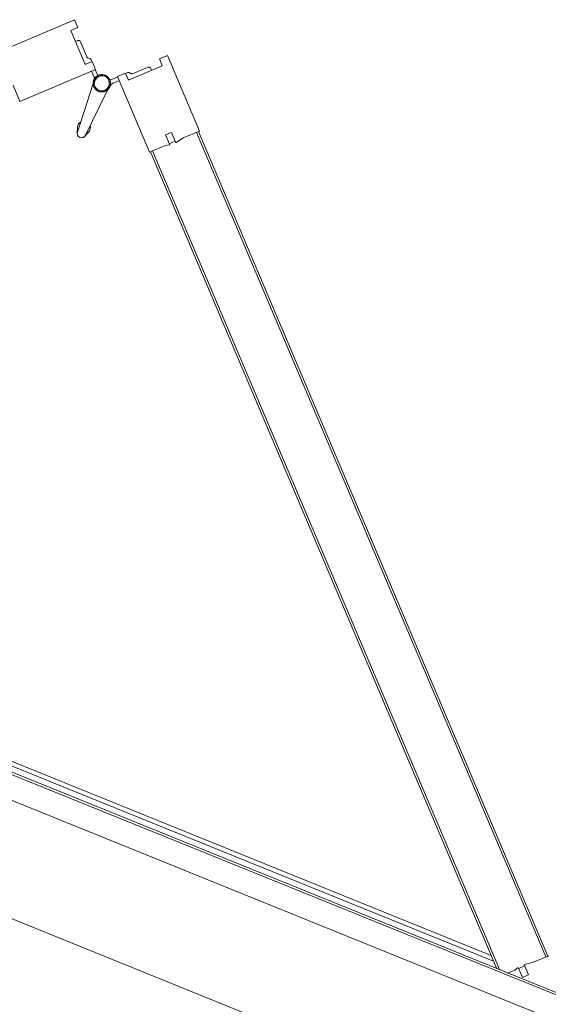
# Model space of a CAD drawing. Header units: inches. Extents: x 424 to 2043, y -237 to 445.
# Tile 54 of 256: x 641.121 to 641.611, y -118.515 to -117.603. Entities that reach past the tile are written whole.
import ezdxf

# ---------------------------------------------------------------- set-up
doc = ezdxf.new("R2010")
doc.units = ezdxf.units.IN
doc.header["$MEASUREMENT"] = 0
doc.layers.add('A-DOOR', color=31, linetype='Continuous', lineweight=9)

# ---------------------------------------------------------------- blocks, each defined once
blk = doc.blocks.new('5-panel_Bi-fold_external_door_10806 - Type 1-225860-همکف')
at = {"layer": 'A-DOOR'}
for p, q in [((-1.62266, 0.74343), (-1.6764, 0.68969)), ((-1.61699, 0.73777), (-1.62266, 0.74343)), ((-1.53053, 0.74494), (-1.53619, 0.73928)), ((-1.53619, 0.73928), (-1.53124, 0.73433)), ((-1.47679, 0.6912), (-1.53053, 0.74494)), ((-1.62195, 0.73282), (-1.61699, 0.73777)), ((-1.59791, 0.70879), (-1.62195, 0.73282)), ((-1.53124, 0.73433), (-1.55527, 0.7103)), ((-1.61243, 0.72683), (-1.61419, 0.72507)), ((-1.61243, 0.72683), (-1.61419, 0.72507)), ((-1.61243, 0.72683), (-1.61419, 0.72507)), ((-1.5992, 0.71573), (-1.6103, 0.72683)), ((-1.54287, 0.72836), (-1.55398, 0.71725)), ((-1.53898, 0.72659), (-1.54075, 0.72836)), ((-1.53898, 0.72659), (-1.54075, 0.72836)), ((-1.53898, 0.72659), (-1.54075, 0.72836)), ((-1.59296, 0.71374), (-1.59791, 0.70879)), ((-1.59314, 0.71356), (-1.59456, 0.71499)), ((-1.5873, 0.70808), (-1.59296, 0.71374)), ((-1.56023, 0.71525), (-1.56589, 0.70959)), ((-1.55527, 0.7103), (-1.56023, 0.71525)), ((-1.55861, 0.71651), (-1.56005, 0.71507)), ((-1.64104, 0.65434), (-1.5873, 0.70808)), ((-1.59013, 0.70525), (-1.58585, 0.70096)), ((-1.58205, 0.70247), (-1.58748, 0.7079)), ((-1.56571, 0.70941), (-1.57126, 0.70386)), ((-1.57061, 0.70305), (-1.57081, 0.70331)), ((-1.57061, 0.70305), (-1.57081, 0.70331)), ((-1.57061, 0.70305), (-1.57081, 0.70331)), ((-1.57061, 0.70305), (-1.57081, 0.70331)), ((-1.57061, 0.70305), (-1.57081, 0.70331)), ((-1.57061, 0.70305), (-1.57081, 0.70331)), ((-1.57061, 0.70305), (-1.57081, 0.70331)), ((-1.57061, 0.70305), (-1.57081, 0.70331)), ((-1.57061, 0.70305), (-1.57081, 0.70331)), ((-1.56733, 0.70249), (-1.56306, 0.70676)), ((-1.56589, 0.70959), (-1.51215, 0.65585)), ((-1.58438, 0.69504), (-1.58108, 0.64801)), ((-1.57309, 0.64801), (-1.56979, 0.69504)), ((-1.48834, 0.67965), (-1.47679, 0.6912)), ((-1.47891, 0.68908), (-1.4775, 0.6905)), ((-1.47891, 0.68908), (-0.89258, 0.10275)), ((-1.4775, 0.6905), (-0.89117, 0.10416)), ((-1.50455, 0.67618), (-1.50031, 0.68043)), ((-1.49743, 0.66906), (-1.50455, 0.67618)), ((-1.50031, 0.68043), (-1.49295, 0.67307)), ((-1.49295, 0.67307), (-1.48834, 0.67965)), ((-1.65259, 0.66589), (-1.64104, 0.65434)), ((-1.51215, 0.65585), (-1.50099, 0.667)), ((-1.50099, 0.667), (-1.49743, 0.66906)), ((-1.49818, 0.66982), (-1.49394, 0.67406)), ((-1.51144, 0.65656), (-1.51003, 0.65797)), ((-1.51144, 0.65656), (-0.93035, 0.07546)), ((-1.51003, 0.65797), (-0.92752, 0.07546)), ((-1.58275, 0.6523), (-1.58086, 0.64696)), ((-1.58275, 0.6523), (-1.58108, 0.64801)), ((-1.58086, 0.64696), (-1.58275, 0.6523)), ((-1.58086, 0.64696), (-1.58108, 0.64801)), ((-1.57331, 0.64696), (-1.57142, 0.6523)), ((-1.57142, 0.6523), (-1.57331, 0.64696)), ((-1.57331, 0.64696), (-1.57321, 0.64743)), ((-1.57142, 0.6523), (-1.57309, 0.64801)), ((-0.89046, 0.10487), (-0.90201, 0.09332)), ((-0.89117, 0.10416), (-0.89258, 0.10275)), ((-0.90201, 0.09332), (-0.90859, 0.08871)), ((-0.93998, 0.0851), (-2.21169, 0.0851)), ((-0.9126, 0.08424), (-0.91466, 0.08067)), ((-0.90548, 0.07711), (-0.9126, 0.08424)), ((-0.90761, 0.08772), (-0.91185, 0.08348)), ((-0.90859, 0.08871), (-0.90124, 0.08136)), ((2.581, 0.0759), (-2.331, 0.0759)), ((2.581, 0.0737), (-2.331, 0.0737)), ((-2.21569, 0.0811), (-0.93598, 0.0811)), ((-0.91466, 0.08067), (-0.91987, 0.07546)), ((-0.90124, 0.08136), (-0.90548, 0.07711)), ((-2.331, 0.0516), (2.581, 0.0516)), ((-2.331, -0.05), (2.581, -0.05))]:
    blk.add_line(p, q, dxfattribs=at)
at = {"layer": 'A-DOOR', "flags": 128}
for points in [[(-1.57708, 0.70634), (-1.5774, 0.70634), (-1.57772, 0.70632), (-1.57804, 0.70629), (-1.57836, 0.70624), (-1.57867, 0.70618), (-1.57898, 0.70611), (-1.57929, 0.70603), (-1.5796, 0.70594), (-1.5799, 0.70583), (-1.5802, 0.70571), (-1.58049, 0.70558), (-1.58078, 0.70544), (-1.58106, 0.70529), (-1.58133, 0.70512), (-1.5816, 0.70495), (-1.58186, 0.70476), (-1.58211, 0.70456), (-1.58236, 0.70436), (-1.58259, 0.70414), (-1.58282, 0.70392), (-1.58304, 0.70368), (-1.58325, 0.70344), (-1.58345, 0.70319), (-1.58364, 0.70293), (-1.58381, 0.70266), (-1.58398, 0.70239), (-1.58414, 0.70211), (-1.58428, 0.70183), (-1.58442, 0.70154), (-1.58454, 0.70124), (-1.58465, 0.70094), (-1.58475, 0.70064), (-1.58483, 0.70033), (-1.58491, 0.70002), (-1.58497, 0.6997), (-1.58501, 0.69939), (-1.58505, 0.69907), (-1.58507, 0.69875), (-1.58508, 0.69843), (-1.58508, 0.69811), (-1.58506, 0.69779), (-1.58504, 0.69747), (-1.58499, 0.69715), (-1.58494, 0.69684), (-1.58487, 0.69652), (-1.58479, 0.69621), (-1.5847, 0.69591), (-1.5846, 0.69561), (-1.58448, 0.69531), (-1.58436, 0.69501), (-1.58422, 0.69473), (-1.58407, 0.69444), (-1.58391, 0.69417), (-1.58373, 0.6939), (-1.58355, 0.69363), (-1.58336, 0.69338), (-1.58315, 0.69313), (-1.58294, 0.69289), (-1.58272, 0.69266), (-1.58249, 0.69244), (-1.58225, 0.69223), (-1.582, 0.69203), (-1.58174, 0.69184), (-1.58148, 0.69166), (-1.58121, 0.69149), (-1.58093, 0.69133), (-1.58065, 0.69118), (-1.58036, 0.69104), (-1.58006, 0.69092), (-1.57976, 0.6908), (-1.57946, 0.6907), (-1.57915, 0.69061), (-1.57884, 0.69054), (-1.57853, 0.69047), (-1.57821, 0.69042), (-1.57789, 0.69038), (-1.57758, 0.69036), (-1.57726, 0.69034), (-1.57708, 0.69034)], [(-1.5774, 0.70634), (-1.57772, 0.70632), (-1.57804, 0.70629), (-1.57836, 0.70624), (-1.57867, 0.70618), (-1.57898, 0.70611), (-1.57929, 0.70603), (-1.5796, 0.70594), (-1.5799, 0.70583), (-1.5802, 0.70571), (-1.58049, 0.70558), (-1.58078, 0.70544), (-1.58106, 0.70529), (-1.58133, 0.70512), (-1.5816, 0.70495), (-1.58186, 0.70476), (-1.58211, 0.70456), (-1.58236, 0.70436), (-1.58259, 0.70414), (-1.58282, 0.70392), (-1.58304, 0.70368)], [(-1.5774, 0.70634), (-1.57772, 0.70632), (-1.57804, 0.70629), (-1.57836, 0.70624), (-1.57867, 0.70618), (-1.57898, 0.70611), (-1.57929, 0.70603), (-1.5796, 0.70594), (-1.5799, 0.70583), (-1.5802, 0.70571), (-1.58049, 0.70558), (-1.58078, 0.70544), (-1.58106, 0.70529), (-1.58133, 0.70512), (-1.5816, 0.70495), (-1.58186, 0.70476), (-1.58211, 0.70456), (-1.58236, 0.70436), (-1.58259, 0.70414), (-1.58282, 0.70392), (-1.58304, 0.70368)], [(-1.5774, 0.70634), (-1.57772, 0.70632), (-1.57804, 0.70629), (-1.57836, 0.70624), (-1.57867, 0.70618), (-1.57898, 0.70611), (-1.57929, 0.70603), (-1.5796, 0.70594), (-1.5799, 0.70583), (-1.5802, 0.70571), (-1.58049, 0.70558), (-1.58078, 0.70544), (-1.58106, 0.70529), (-1.58133, 0.70512), (-1.5816, 0.70495), (-1.58186, 0.70476), (-1.58211, 0.70456), (-1.58236, 0.70436), (-1.58259, 0.70414), (-1.58282, 0.70392), (-1.58304, 0.70368)], [(-1.5774, 0.70634), (-1.57772, 0.70632), (-1.57804, 0.70629), (-1.57836, 0.70624), (-1.57867, 0.70618), (-1.57898, 0.70611), (-1.57929, 0.70603), (-1.5796, 0.70594), (-1.5799, 0.70583), (-1.5802, 0.70571), (-1.58049, 0.70558), (-1.58078, 0.70544), (-1.58106, 0.70529), (-1.58133, 0.70512), (-1.5816, 0.70495), (-1.58186, 0.70476), (-1.58211, 0.70456), (-1.58236, 0.70436), (-1.58259, 0.70414), (-1.58282, 0.70392), (-1.58304, 0.70368)], [(-1.5774, 0.70634), (-1.57772, 0.70632), (-1.57804, 0.70629), (-1.57836, 0.70624), (-1.57867, 0.70618), (-1.57898, 0.70611), (-1.57929, 0.70603), (-1.5796, 0.70594), (-1.5799, 0.70583), (-1.5802, 0.70571), (-1.58049, 0.70558), (-1.58078, 0.70544), (-1.58106, 0.70529), (-1.58133, 0.70512), (-1.5816, 0.70495), (-1.58186, 0.70476), (-1.58211, 0.70456), (-1.58236, 0.70436), (-1.58259, 0.70414), (-1.58282, 0.70392), (-1.58304, 0.70368)], [(-1.57708, 0.70634), (-1.5774, 0.70634), (-1.57772, 0.70632), (-1.57804, 0.70629), (-1.57836, 0.70624), (-1.57867, 0.70618), (-1.57898, 0.70611), (-1.57929, 0.70603), (-1.5796, 0.70594), (-1.5799, 0.70583), (-1.5802, 0.70571), (-1.58049, 0.70558), (-1.58078, 0.70544), (-1.58106, 0.70529), (-1.58133, 0.70512), (-1.5816, 0.70495), (-1.58186, 0.70476), (-1.58211, 0.70456), (-1.58236, 0.70436), (-1.58259, 0.70414), (-1.58282, 0.70392), (-1.58304, 0.70368)], [(-1.57708, 0.70634), (-1.5774, 0.70634), (-1.57772, 0.70632), (-1.57804, 0.70629), (-1.57836, 0.70624), (-1.57867, 0.70618), (-1.57898, 0.70611), (-1.57929, 0.70603), (-1.5796, 0.70594), (-1.5799, 0.70583), (-1.5802, 0.70571), (-1.58049, 0.70558), (-1.58078, 0.70544), (-1.58106, 0.70529), (-1.58133, 0.70512), (-1.5816, 0.70495), (-1.58186, 0.70476), (-1.58211, 0.70456), (-1.58236, 0.70436), (-1.58259, 0.70414), (-1.58282, 0.70392), (-1.58304, 0.70368)], [(-1.57708, 0.70634), (-1.5774, 0.70634), (-1.57772, 0.70632), (-1.57804, 0.70629), (-1.57836, 0.70624), (-1.57867, 0.70618), (-1.57898, 0.70611), (-1.57929, 0.70603), (-1.5796, 0.70594), (-1.5799, 0.70583), (-1.5802, 0.70571), (-1.58049, 0.70558), (-1.58078, 0.70544), (-1.58106, 0.70529), (-1.58133, 0.70512), (-1.5816, 0.70495), (-1.58186, 0.70476), (-1.58211, 0.70456), (-1.58236, 0.70436), (-1.58259, 0.70414), (-1.58282, 0.70392), (-1.58304, 0.70368)], [(-1.57708, 0.70634), (-1.5774, 0.70634), (-1.57772, 0.70632), (-1.57804, 0.70629), (-1.57836, 0.70624), (-1.57867, 0.70618), (-1.57898, 0.70611), (-1.57929, 0.70603), (-1.5796, 0.70594), (-1.5799, 0.70583), (-1.5802, 0.70571), (-1.58049, 0.70558), (-1.58078, 0.70544), (-1.58106, 0.70529), (-1.58133, 0.70512), (-1.5816, 0.70495), (-1.58186, 0.70476), (-1.58211, 0.70456), (-1.58236, 0.70436), (-1.58259, 0.70414), (-1.58282, 0.70392), (-1.58304, 0.70368)], [(-1.5774, 0.70634), (-1.57772, 0.70632), (-1.57804, 0.70629), (-1.57836, 0.70624), (-1.57867, 0.70618), (-1.57898, 0.70611), (-1.57929, 0.70603), (-1.5796, 0.70594), (-1.5799, 0.70583), (-1.5802, 0.70571), (-1.58049, 0.70558), (-1.58078, 0.70544), (-1.58106, 0.70529), (-1.58133, 0.70512), (-1.5816, 0.70495), (-1.58186, 0.70476), (-1.58211, 0.70456), (-1.58236, 0.70436), (-1.58259, 0.70414), (-1.58282, 0.70392), (-1.58304, 0.70368)], [(-1.5774, 0.70634), (-1.57772, 0.70632), (-1.57804, 0.70629), (-1.57836, 0.70624), (-1.57867, 0.70618), (-1.57898, 0.70611), (-1.57929, 0.70603), (-1.5796, 0.70594), (-1.5799, 0.70583), (-1.5802, 0.70571), (-1.58049, 0.70558), (-1.58078, 0.70544), (-1.58106, 0.70529), (-1.58133, 0.70512), (-1.5816, 0.70495), (-1.58186, 0.70476), (-1.58211, 0.70456), (-1.58236, 0.70436), (-1.58259, 0.70414), (-1.58282, 0.70392), (-1.58304, 0.70368)], [(-1.5774, 0.70634), (-1.57772, 0.70632), (-1.57804, 0.70629), (-1.57836, 0.70624), (-1.57867, 0.70618), (-1.57898, 0.70611), (-1.57929, 0.70603), (-1.5796, 0.70594), (-1.5799, 0.70583), (-1.5802, 0.70571), (-1.58049, 0.70558), (-1.58078, 0.70544), (-1.58106, 0.70529), (-1.58133, 0.70512), (-1.5816, 0.70495), (-1.58186, 0.70476), (-1.58211, 0.70456), (-1.58236, 0.70436), (-1.58259, 0.70414), (-1.58282, 0.70392), (-1.58304, 0.70368)], [(-1.5774, 0.70634), (-1.57772, 0.70632), (-1.57804, 0.70629), (-1.57836, 0.70624), (-1.57867, 0.70618), (-1.57898, 0.70611), (-1.57929, 0.70603), (-1.5796, 0.70594), (-1.5799, 0.70583), (-1.5802, 0.70571), (-1.58049, 0.70558), (-1.58078, 0.70544), (-1.58106, 0.70529), (-1.58133, 0.70512), (-1.5816, 0.70495), (-1.58186, 0.70476), (-1.58211, 0.70456), (-1.58236, 0.70436), (-1.58259, 0.70414), (-1.58282, 0.70392), (-1.58304, 0.70368)], [(-1.57122, 0.70379), (-1.57145, 0.70402), (-1.57168, 0.70424), (-1.57192, 0.70445), (-1.57217, 0.70465), (-1.57242, 0.70485), (-1.57269, 0.70503), (-1.57296, 0.7052), (-1.57324, 0.70536), (-1.57352, 0.70551), (-1.57381, 0.70564), (-1.5741, 0.70577), (-1.5744, 0.70588), (-1.57471, 0.70598), (-1.57501, 0.70607), (-1.57532, 0.70615), (-1.57564, 0.70621), (-1.57595, 0.70626), (-1.57627, 0.7063), (-1.57659, 0.70633), (-1.57691, 0.70634), (-1.57708, 0.70634)], [(-1.57708, 0.69034), (-1.57676, 0.69035), (-1.57644, 0.69037), (-1.57613, 0.6904), (-1.57581, 0.69044), (-1.57549, 0.6905), (-1.57518, 0.69057), (-1.57487, 0.69065), (-1.57457, 0.69075), (-1.57426, 0.69086), (-1.57397, 0.69097), (-1.57368, 0.6911), (-1.57339, 0.69125), (-1.57311, 0.6914), (-1.57283, 0.69156), (-1.57257, 0.69174), (-1.57231, 0.69193), (-1.57205, 0.69212), (-1.57181, 0.69233), (-1.57157, 0.69254), (-1.57134, 0.69277), (-1.57113, 0.693), (-1.57092, 0.69325), (-1.57072, 0.6935), (-1.57053, 0.69375), (-1.57035, 0.69402), (-1.57018, 0.69429), (-1.57003, 0.69457), (-1.56988, 0.69486), (-1.56975, 0.69515), (-1.56963, 0.69544), (-1.56952, 0.69574), (-1.56942, 0.69605), (-1.56933, 0.69636), (-1.56926, 0.69667), (-1.5692, 0.69698), (-1.56915, 0.6973), (-1.56912, 0.69762), (-1.56909, 0.69794), (-1.56908, 0.69826), (-1.56909, 0.69858), (-1.5691, 0.6989), (-1.56913, 0.69921), (-1.56917, 0.69953), (-1.56923, 0.69985), (-1.56929, 0.70016), (-1.56937, 0.70047), (-1.56946, 0.70078), (-1.56957, 0.70108), (-1.56968, 0.70138), (-1.56981, 0.70167), (-1.56995, 0.70196), (-1.5701, 0.70224), (-1.57026, 0.70252), (-1.57043, 0.70279), (-1.57061, 0.70305), (-1.57081, 0.70331), (-1.57101, 0.70355), (-1.57122, 0.70379), (-1.57145, 0.70402), (-1.57168, 0.70424), (-1.57192, 0.70445), (-1.57217, 0.70465), (-1.57242, 0.70485), (-1.57269, 0.70503), (-1.57296, 0.7052), (-1.57324, 0.70536), (-1.57352, 0.70551), (-1.57381, 0.70564), (-1.5741, 0.70577), (-1.5744, 0.70588), (-1.57471, 0.70598), (-1.57501, 0.70607), (-1.57532, 0.70615), (-1.57564, 0.70621), (-1.57595, 0.70626), (-1.57627, 0.7063), (-1.57659, 0.70633), (-1.57691, 0.70634), (-1.57708, 0.70634)], [(-1.57122, 0.70379), (-1.57145, 0.70402), (-1.57168, 0.70424), (-1.57192, 0.70445), (-1.57217, 0.70465), (-1.57242, 0.70485), (-1.57269, 0.70503), (-1.57296, 0.7052), (-1.57324, 0.70536), (-1.57352, 0.70551), (-1.57381, 0.70564), (-1.5741, 0.70577), (-1.5744, 0.70588), (-1.57471, 0.70598), (-1.57501, 0.70607), (-1.57532, 0.70615), (-1.57564, 0.70621), (-1.57595, 0.70626), (-1.57627, 0.7063), (-1.57659, 0.70633), (-1.57691, 0.70634), (-1.57708, 0.70634)], [(-1.57122, 0.70379), (-1.57145, 0.70402), (-1.57168, 0.70424), (-1.57192, 0.70445), (-1.57217, 0.70465), (-1.57242, 0.70485), (-1.57269, 0.70503), (-1.57296, 0.7052), (-1.57324, 0.70536), (-1.57352, 0.70551), (-1.57381, 0.70564), (-1.5741, 0.70577), (-1.5744, 0.70588), (-1.57471, 0.70598), (-1.57501, 0.70607), (-1.57532, 0.70615), (-1.57564, 0.70621), (-1.57595, 0.70626), (-1.57627, 0.7063), (-1.57659, 0.70633), (-1.57691, 0.70634), (-1.57708, 0.70634)], [(-1.57122, 0.70379), (-1.57145, 0.70402), (-1.57168, 0.70424), (-1.57192, 0.70445), (-1.57217, 0.70465), (-1.57242, 0.70485), (-1.57269, 0.70503), (-1.57296, 0.7052), (-1.57324, 0.70536), (-1.57352, 0.70551), (-1.57381, 0.70564), (-1.5741, 0.70577), (-1.5744, 0.70588), (-1.57471, 0.70598), (-1.57501, 0.70607), (-1.57532, 0.70615), (-1.57564, 0.70621), (-1.57595, 0.70626), (-1.57627, 0.7063), (-1.57659, 0.70633), (-1.57691, 0.70634), (-1.57708, 0.70634)], [(-1.57708, 0.69034), (-1.57676, 0.69035), (-1.57644, 0.69037), (-1.57613, 0.6904), (-1.57581, 0.69044), (-1.57549, 0.6905), (-1.57518, 0.69057), (-1.57487, 0.69065), (-1.57457, 0.69075), (-1.57426, 0.69086), (-1.57397, 0.69097), (-1.57368, 0.6911), (-1.57339, 0.69125), (-1.57311, 0.6914), (-1.57283, 0.69156), (-1.57257, 0.69174), (-1.57231, 0.69193), (-1.57205, 0.69212), (-1.57181, 0.69233), (-1.57157, 0.69254), (-1.57134, 0.69277), (-1.57113, 0.693), (-1.57092, 0.69325), (-1.57072, 0.6935), (-1.57053, 0.69375), (-1.57035, 0.69402), (-1.57018, 0.69429), (-1.57003, 0.69457), (-1.56988, 0.69486), (-1.56975, 0.69515), (-1.56963, 0.69544), (-1.56952, 0.69574), (-1.56942, 0.69605), (-1.56933, 0.69636), (-1.56926, 0.69667), (-1.5692, 0.69698), (-1.56915, 0.6973), (-1.56912, 0.69762), (-1.56909, 0.69794), (-1.56908, 0.69826), (-1.56909, 0.69858), (-1.5691, 0.6989), (-1.56913, 0.69921), (-1.56917, 0.69953), (-1.56923, 0.69985), (-1.56929, 0.70016), (-1.56937, 0.70047), (-1.56946, 0.70078), (-1.56957, 0.70108), (-1.56968, 0.70138), (-1.56981, 0.70167), (-1.56995, 0.70196), (-1.5701, 0.70224), (-1.57026, 0.70252), (-1.57043, 0.70279), (-1.57061, 0.70305), (-1.57081, 0.70331)], [(-1.57708, 0.69034), (-1.57676, 0.69035), (-1.57644, 0.69037), (-1.57613, 0.6904), (-1.57581, 0.69044), (-1.57549, 0.6905), (-1.57518, 0.69057), (-1.57487, 0.69065), (-1.57457, 0.69075), (-1.57426, 0.69086), (-1.57397, 0.69097), (-1.57368, 0.6911), (-1.57339, 0.69125), (-1.57311, 0.6914), (-1.57283, 0.69156), (-1.57257, 0.69174), (-1.57231, 0.69193), (-1.57205, 0.69212), (-1.57181, 0.69233), (-1.57157, 0.69254), (-1.57134, 0.69277), (-1.57113, 0.693), (-1.57092, 0.69325), (-1.57072, 0.6935), (-1.57053, 0.69375), (-1.57035, 0.69402), (-1.57018, 0.69429), (-1.57003, 0.69457), (-1.56988, 0.69486), (-1.56975, 0.69515), (-1.56963, 0.69544), (-1.56952, 0.69574), (-1.56942, 0.69605), (-1.56933, 0.69636), (-1.56926, 0.69667), (-1.5692, 0.69698), (-1.56915, 0.6973), (-1.56912, 0.69762), (-1.56909, 0.69794), (-1.56908, 0.69826), (-1.56909, 0.69858), (-1.5691, 0.6989), (-1.56913, 0.69921), (-1.56917, 0.69953), (-1.56923, 0.69985), (-1.56929, 0.70016), (-1.56937, 0.70047), (-1.56946, 0.70078), (-1.56957, 0.70108), (-1.56968, 0.70138), (-1.56981, 0.70167), (-1.56995, 0.70196), (-1.5701, 0.70224), (-1.57026, 0.70252), (-1.57043, 0.70279), (-1.57061, 0.70305), (-1.57081, 0.70331)], [(-1.57708, 0.69034), (-1.57676, 0.69035), (-1.57644, 0.69037), (-1.57613, 0.6904), (-1.57581, 0.69044), (-1.57549, 0.6905), (-1.57518, 0.69057), (-1.57487, 0.69065), (-1.57457, 0.69075), (-1.57426, 0.69086), (-1.57397, 0.69097), (-1.57368, 0.6911), (-1.57339, 0.69125), (-1.57311, 0.6914), (-1.57283, 0.69156), (-1.57257, 0.69174), (-1.57231, 0.69193), (-1.57205, 0.69212), (-1.57181, 0.69233), (-1.57157, 0.69254), (-1.57134, 0.69277), (-1.57113, 0.693), (-1.57092, 0.69325), (-1.57072, 0.6935), (-1.57053, 0.69375), (-1.57035, 0.69402), (-1.57018, 0.69429), (-1.57003, 0.69457), (-1.56988, 0.69486), (-1.56975, 0.69515), (-1.56963, 0.69544), (-1.56952, 0.69574), (-1.56942, 0.69605), (-1.56933, 0.69636), (-1.56926, 0.69667), (-1.5692, 0.69698), (-1.56915, 0.6973), (-1.56912, 0.69762), (-1.56909, 0.69794), (-1.56908, 0.69826), (-1.56909, 0.69858), (-1.5691, 0.6989), (-1.56913, 0.69921), (-1.56917, 0.69953), (-1.56923, 0.69985), (-1.56929, 0.70016), (-1.56937, 0.70047), (-1.56946, 0.70078), (-1.56957, 0.70108), (-1.56968, 0.70138), (-1.56981, 0.70167), (-1.56995, 0.70196), (-1.5701, 0.70224), (-1.57026, 0.70252), (-1.57043, 0.70279), (-1.57061, 0.70305), (-1.57081, 0.70331)], [(-1.57708, 0.69034), (-1.57676, 0.69035), (-1.57644, 0.69037), (-1.57613, 0.6904), (-1.57581, 0.69044), (-1.57549, 0.6905), (-1.57518, 0.69057), (-1.57487, 0.69065), (-1.57457, 0.69075), (-1.57426, 0.69086), (-1.57397, 0.69097), (-1.57368, 0.6911), (-1.57339, 0.69125), (-1.57311, 0.6914), (-1.57283, 0.69156), (-1.57257, 0.69174), (-1.57231, 0.69193), (-1.57205, 0.69212), (-1.57181, 0.69233), (-1.57157, 0.69254), (-1.57134, 0.69277), (-1.57113, 0.693), (-1.57092, 0.69325), (-1.57072, 0.6935), (-1.57053, 0.69375), (-1.57035, 0.69402), (-1.57018, 0.69429), (-1.57003, 0.69457), (-1.56988, 0.69486), (-1.56975, 0.69515), (-1.56963, 0.69544), (-1.56952, 0.69574), (-1.56942, 0.69605), (-1.56933, 0.69636), (-1.56926, 0.69667), (-1.5692, 0.69698), (-1.56915, 0.6973), (-1.56912, 0.69762), (-1.56909, 0.69794), (-1.56908, 0.69826), (-1.56909, 0.69858), (-1.5691, 0.6989), (-1.56913, 0.69921), (-1.56917, 0.69953), (-1.56923, 0.69985), (-1.56929, 0.70016), (-1.56937, 0.70047), (-1.56946, 0.70078), (-1.56957, 0.70108), (-1.56968, 0.70138), (-1.56981, 0.70167), (-1.56995, 0.70196), (-1.5701, 0.70224), (-1.57026, 0.70252), (-1.57043, 0.70279), (-1.57061, 0.70305), (-1.57081, 0.70331)], [(-1.5741, 0.70577), (-1.5744, 0.70588), (-1.57471, 0.70598), (-1.57501, 0.70607), (-1.57532, 0.70615), (-1.57564, 0.70621), (-1.57595, 0.70626), (-1.57627, 0.7063), (-1.57659, 0.70633)], [(-1.5741, 0.70577), (-1.5744, 0.70588), (-1.57471, 0.70598), (-1.57501, 0.70607), (-1.57532, 0.70615), (-1.57564, 0.70621), (-1.57595, 0.70626), (-1.57627, 0.7063), (-1.57659, 0.70633)], [(-1.5741, 0.70577), (-1.5744, 0.70588), (-1.57471, 0.70598), (-1.57501, 0.70607), (-1.57532, 0.70615), (-1.57564, 0.70621), (-1.57595, 0.70626), (-1.57627, 0.7063), (-1.57659, 0.70633)], [(-1.5741, 0.70577), (-1.5744, 0.70588), (-1.57471, 0.70598), (-1.57501, 0.70607), (-1.57532, 0.70615), (-1.57564, 0.70621), (-1.57595, 0.70626), (-1.57627, 0.7063), (-1.57659, 0.70633)], [(-1.5741, 0.70577), (-1.5744, 0.70588), (-1.57471, 0.70598), (-1.57501, 0.70607), (-1.57532, 0.70615), (-1.57564, 0.70621), (-1.57595, 0.70626), (-1.57627, 0.7063), (-1.57659, 0.70633)], [(-1.5741, 0.70577), (-1.5744, 0.70588), (-1.57471, 0.70598), (-1.57501, 0.70607), (-1.57532, 0.70615), (-1.57564, 0.70621), (-1.57595, 0.70626), (-1.57627, 0.7063), (-1.57659, 0.70633)], [(-1.5741, 0.70577), (-1.5744, 0.70588), (-1.57471, 0.70598), (-1.57501, 0.70607), (-1.57532, 0.70615), (-1.57564, 0.70621), (-1.57595, 0.70626), (-1.57627, 0.7063), (-1.57659, 0.70633)], [(-1.5741, 0.70577), (-1.5744, 0.70588), (-1.57471, 0.70598), (-1.57501, 0.70607), (-1.57532, 0.70615), (-1.57564, 0.70621), (-1.57595, 0.70626), (-1.57627, 0.7063), (-1.57659, 0.70633)], [(-1.5741, 0.70577), (-1.5744, 0.70588), (-1.57471, 0.70598), (-1.57501, 0.70607), (-1.57532, 0.70615), (-1.57564, 0.70621), (-1.57595, 0.70626), (-1.57627, 0.7063), (-1.57659, 0.70633)], [(-1.57122, 0.70379), (-1.57145, 0.70402), (-1.57168, 0.70424), (-1.57192, 0.70445), (-1.57217, 0.70465), (-1.57242, 0.70485), (-1.57269, 0.70503), (-1.57296, 0.7052), (-1.57324, 0.70536), (-1.57352, 0.70551), (-1.57381, 0.70564)], [(-1.57122, 0.70379), (-1.57145, 0.70402), (-1.57168, 0.70424), (-1.57192, 0.70445), (-1.57217, 0.70465), (-1.57242, 0.70485), (-1.57269, 0.70503), (-1.57296, 0.7052), (-1.57324, 0.70536), (-1.57352, 0.70551), (-1.57381, 0.70564)], [(-1.57122, 0.70379), (-1.57145, 0.70402), (-1.57168, 0.70424), (-1.57192, 0.70445), (-1.57217, 0.70465), (-1.57242, 0.70485), (-1.57269, 0.70503), (-1.57296, 0.7052), (-1.57324, 0.70536), (-1.57352, 0.70551), (-1.57381, 0.70564)], [(-1.57122, 0.70379), (-1.57145, 0.70402), (-1.57168, 0.70424), (-1.57192, 0.70445), (-1.57217, 0.70465), (-1.57242, 0.70485), (-1.57269, 0.70503), (-1.57296, 0.7052), (-1.57324, 0.70536), (-1.57352, 0.70551), (-1.57381, 0.70564)], [(-1.57122, 0.70379), (-1.57145, 0.70402), (-1.57168, 0.70424), (-1.57192, 0.70445), (-1.57217, 0.70465), (-1.57242, 0.70485), (-1.57269, 0.70503), (-1.57296, 0.7052), (-1.57324, 0.70536), (-1.57352, 0.70551), (-1.57381, 0.70564)], [(-1.57122, 0.70379), (-1.57145, 0.70402), (-1.57168, 0.70424), (-1.57192, 0.70445), (-1.57217, 0.70465), (-1.57242, 0.70485), (-1.57269, 0.70503), (-1.57296, 0.7052), (-1.57324, 0.70536), (-1.57352, 0.70551), (-1.57381, 0.70564)], [(-1.57122, 0.70379), (-1.57145, 0.70402), (-1.57168, 0.70424), (-1.57192, 0.70445), (-1.57217, 0.70465), (-1.57242, 0.70485), (-1.57269, 0.70503), (-1.57296, 0.7052), (-1.57324, 0.70536), (-1.57352, 0.70551), (-1.57381, 0.70564)], [(-1.57122, 0.70379), (-1.57145, 0.70402), (-1.57168, 0.70424), (-1.57192, 0.70445), (-1.57217, 0.70465), (-1.57242, 0.70485), (-1.57269, 0.70503), (-1.57296, 0.7052), (-1.57324, 0.70536), (-1.57352, 0.70551), (-1.57381, 0.70564)], [(-1.57122, 0.70379), (-1.57145, 0.70402), (-1.57168, 0.70424), (-1.57192, 0.70445), (-1.57217, 0.70465), (-1.57242, 0.70485), (-1.57269, 0.70503), (-1.57296, 0.7052), (-1.57324, 0.70536), (-1.57352, 0.70551), (-1.57381, 0.70564)], [(-1.56963, 0.69544), (-1.56952, 0.69574), (-1.56942, 0.69605), (-1.56933, 0.69636), (-1.56926, 0.69667), (-1.5692, 0.69698), (-1.56915, 0.6973), (-1.56912, 0.69762), (-1.56909, 0.69794), (-1.56908, 0.69826), (-1.56909, 0.69858), (-1.5691, 0.6989), (-1.56913, 0.69921), (-1.56917, 0.69953), (-1.56923, 0.69985), (-1.56929, 0.70016), (-1.56937, 0.70047), (-1.56946, 0.70078), (-1.56957, 0.70108), (-1.56968, 0.70138), (-1.56981, 0.70167), (-1.56995, 0.70196), (-1.5701, 0.70224)], [(-1.58454, 0.70124), (-1.58465, 0.70094), (-1.58475, 0.70064), (-1.58483, 0.70033), (-1.58491, 0.70002), (-1.58497, 0.6997), (-1.58501, 0.69939), (-1.58505, 0.69907), (-1.58507, 0.69875), (-1.58508, 0.69843), (-1.58508, 0.69811), (-1.58506, 0.69779), (-1.58504, 0.69747), (-1.58499, 0.69715), (-1.58494, 0.69684), (-1.58487, 0.69652), (-1.58479, 0.69621), (-1.5847, 0.69591), (-1.5846, 0.69561), (-1.58448, 0.69531)], [(-1.58454, 0.70124), (-1.58465, 0.70094), (-1.58475, 0.70064), (-1.58483, 0.70033), (-1.58491, 0.70002), (-1.58497, 0.6997), (-1.58501, 0.69939), (-1.58505, 0.69907), (-1.58507, 0.69875), (-1.58508, 0.69843), (-1.58508, 0.69811), (-1.58506, 0.69779), (-1.58504, 0.69747), (-1.58499, 0.69715), (-1.58494, 0.69684), (-1.58487, 0.69652), (-1.58479, 0.69621), (-1.5847, 0.69591), (-1.5846, 0.69561), (-1.58448, 0.69531)], [(-1.58454, 0.70124), (-1.58465, 0.70094), (-1.58475, 0.70064), (-1.58483, 0.70033), (-1.58491, 0.70002), (-1.58497, 0.6997), (-1.58501, 0.69939), (-1.58505, 0.69907), (-1.58507, 0.69875), (-1.58508, 0.69843), (-1.58508, 0.69811), (-1.58506, 0.69779), (-1.58504, 0.69747), (-1.58499, 0.69715), (-1.58494, 0.69684), (-1.58487, 0.69652), (-1.58479, 0.69621), (-1.5847, 0.69591), (-1.5846, 0.69561), (-1.58448, 0.69531)], [(-1.58454, 0.70124), (-1.58465, 0.70094), (-1.58475, 0.70064), (-1.58483, 0.70033), (-1.58491, 0.70002), (-1.58497, 0.6997), (-1.58501, 0.69939), (-1.58505, 0.69907), (-1.58507, 0.69875), (-1.58508, 0.69843), (-1.58508, 0.69811), (-1.58506, 0.69779), (-1.58504, 0.69747), (-1.58499, 0.69715), (-1.58494, 0.69684), (-1.58487, 0.69652), (-1.58479, 0.69621), (-1.5847, 0.69591), (-1.5846, 0.69561), (-1.58448, 0.69531)], [(-1.58454, 0.70124), (-1.58465, 0.70094), (-1.58475, 0.70064), (-1.58483, 0.70033), (-1.58491, 0.70002), (-1.58497, 0.6997), (-1.58501, 0.69939), (-1.58505, 0.69907), (-1.58507, 0.69875), (-1.58508, 0.69843), (-1.58508, 0.69811), (-1.58506, 0.69779), (-1.58504, 0.69747), (-1.58499, 0.69715), (-1.58494, 0.69684), (-1.58487, 0.69652), (-1.58479, 0.69621), (-1.5847, 0.69591), (-1.5846, 0.69561), (-1.58448, 0.69531)], [(-1.58454, 0.70124), (-1.58465, 0.70094), (-1.58475, 0.70064), (-1.58483, 0.70033), (-1.58491, 0.70002), (-1.58497, 0.6997), (-1.58501, 0.69939), (-1.58505, 0.69907), (-1.58507, 0.69875), (-1.58508, 0.69843), (-1.58508, 0.69811), (-1.58506, 0.69779), (-1.58504, 0.69747), (-1.58499, 0.69715), (-1.58494, 0.69684), (-1.58487, 0.69652), (-1.58479, 0.69621), (-1.5847, 0.69591), (-1.5846, 0.69561), (-1.58448, 0.69531), (-1.58436, 0.69501), (-1.58422, 0.69473), (-1.58407, 0.69444), (-1.58391, 0.69417), (-1.58373, 0.6939), (-1.58355, 0.69363), (-1.58336, 0.69338), (-1.58315, 0.69313), (-1.58294, 0.69289), (-1.58272, 0.69266), (-1.58249, 0.69244), (-1.58225, 0.69223), (-1.582, 0.69203), (-1.58174, 0.69184), (-1.58148, 0.69166), (-1.58121, 0.69149), (-1.58093, 0.69133), (-1.58065, 0.69118), (-1.58036, 0.69104)], [(-1.58454, 0.70124), (-1.58465, 0.70094), (-1.58475, 0.70064), (-1.58483, 0.70033), (-1.58491, 0.70002), (-1.58497, 0.6997), (-1.58501, 0.69939), (-1.58505, 0.69907), (-1.58507, 0.69875), (-1.58508, 0.69843), (-1.58508, 0.69811), (-1.58506, 0.69779), (-1.58504, 0.69747), (-1.58499, 0.69715), (-1.58494, 0.69684), (-1.58487, 0.69652), (-1.58479, 0.69621), (-1.5847, 0.69591), (-1.5846, 0.69561), (-1.58448, 0.69531), (-1.58436, 0.69501), (-1.58422, 0.69473), (-1.58407, 0.69444), (-1.58391, 0.69417), (-1.58373, 0.6939), (-1.58355, 0.69363), (-1.58336, 0.69338), (-1.58315, 0.69313), (-1.58294, 0.69289), (-1.58272, 0.69266), (-1.58249, 0.69244), (-1.58225, 0.69223), (-1.582, 0.69203), (-1.58174, 0.69184), (-1.58148, 0.69166), (-1.58121, 0.69149), (-1.58093, 0.69133), (-1.58065, 0.69118), (-1.58036, 0.69104)], [(-1.58454, 0.70124), (-1.58465, 0.70094), (-1.58475, 0.70064), (-1.58483, 0.70033), (-1.58491, 0.70002), (-1.58497, 0.6997), (-1.58501, 0.69939), (-1.58505, 0.69907), (-1.58507, 0.69875), (-1.58508, 0.69843), (-1.58508, 0.69811), (-1.58506, 0.69779), (-1.58504, 0.69747), (-1.58499, 0.69715), (-1.58494, 0.69684), (-1.58487, 0.69652), (-1.58479, 0.69621), (-1.5847, 0.69591), (-1.5846, 0.69561), (-1.58448, 0.69531), (-1.58436, 0.69501), (-1.58422, 0.69473), (-1.58407, 0.69444), (-1.58391, 0.69417), (-1.58373, 0.6939), (-1.58355, 0.69363), (-1.58336, 0.69338), (-1.58315, 0.69313), (-1.58294, 0.69289), (-1.58272, 0.69266), (-1.58249, 0.69244), (-1.58225, 0.69223), (-1.582, 0.69203), (-1.58174, 0.69184), (-1.58148, 0.69166), (-1.58121, 0.69149), (-1.58093, 0.69133), (-1.58065, 0.69118), (-1.58036, 0.69104)], [(-1.58454, 0.70124), (-1.58465, 0.70094), (-1.58475, 0.70064), (-1.58483, 0.70033), (-1.58491, 0.70002), (-1.58497, 0.6997), (-1.58501, 0.69939), (-1.58505, 0.69907), (-1.58507, 0.69875), (-1.58508, 0.69843), (-1.58508, 0.69811), (-1.58506, 0.69779), (-1.58504, 0.69747), (-1.58499, 0.69715), (-1.58494, 0.69684), (-1.58487, 0.69652), (-1.58479, 0.69621), (-1.5847, 0.69591), (-1.5846, 0.69561), (-1.58448, 0.69531), (-1.58436, 0.69501), (-1.58422, 0.69473), (-1.58407, 0.69444), (-1.58391, 0.69417), (-1.58373, 0.6939), (-1.58355, 0.69363), (-1.58336, 0.69338), (-1.58315, 0.69313), (-1.58294, 0.69289), (-1.58272, 0.69266), (-1.58249, 0.69244), (-1.58225, 0.69223), (-1.582, 0.69203), (-1.58174, 0.69184), (-1.58148, 0.69166), (-1.58121, 0.69149), (-1.58093, 0.69133), (-1.58065, 0.69118), (-1.58036, 0.69104)], [(-1.58454, 0.70124), (-1.58465, 0.70094), (-1.58475, 0.70064), (-1.58483, 0.70033), (-1.58491, 0.70002), (-1.58497, 0.6997), (-1.58501, 0.69939), (-1.58505, 0.69907), (-1.58507, 0.69875), (-1.58508, 0.69843), (-1.58508, 0.69811), (-1.58506, 0.69779), (-1.58504, 0.69747), (-1.58499, 0.69715), (-1.58494, 0.69684), (-1.58487, 0.69652), (-1.58479, 0.69621), (-1.5847, 0.69591), (-1.5846, 0.69561), (-1.58448, 0.69531)], [(-1.58454, 0.70124), (-1.58465, 0.70094), (-1.58475, 0.70064), (-1.58483, 0.70033), (-1.58491, 0.70002), (-1.58497, 0.6997), (-1.58501, 0.69939), (-1.58505, 0.69907), (-1.58507, 0.69875), (-1.58508, 0.69843), (-1.58508, 0.69811), (-1.58506, 0.69779), (-1.58504, 0.69747), (-1.58499, 0.69715), (-1.58494, 0.69684), (-1.58487, 0.69652), (-1.58479, 0.69621), (-1.5847, 0.69591), (-1.5846, 0.69561), (-1.58448, 0.69531)], [(-1.58454, 0.70124), (-1.58465, 0.70094), (-1.58475, 0.70064), (-1.58483, 0.70033), (-1.58491, 0.70002), (-1.58497, 0.6997), (-1.58501, 0.69939), (-1.58505, 0.69907), (-1.58507, 0.69875), (-1.58508, 0.69843), (-1.58508, 0.69811), (-1.58506, 0.69779), (-1.58504, 0.69747), (-1.58499, 0.69715), (-1.58494, 0.69684), (-1.58487, 0.69652), (-1.58479, 0.69621), (-1.5847, 0.69591), (-1.5846, 0.69561), (-1.58448, 0.69531)], [(-1.58454, 0.70124), (-1.58465, 0.70094), (-1.58475, 0.70064), (-1.58483, 0.70033), (-1.58491, 0.70002), (-1.58497, 0.6997), (-1.58501, 0.69939), (-1.58505, 0.69907), (-1.58507, 0.69875), (-1.58508, 0.69843), (-1.58508, 0.69811), (-1.58506, 0.69779), (-1.58504, 0.69747), (-1.58499, 0.69715), (-1.58494, 0.69684), (-1.58487, 0.69652), (-1.58479, 0.69621), (-1.5847, 0.69591), (-1.5846, 0.69561), (-1.58448, 0.69531)], [(-1.56963, 0.69544), (-1.56952, 0.69574), (-1.56942, 0.69605), (-1.56933, 0.69636), (-1.56926, 0.69667), (-1.5692, 0.69698), (-1.56915, 0.6973), (-1.56912, 0.69762), (-1.56909, 0.69794), (-1.56908, 0.69826), (-1.56909, 0.69858), (-1.5691, 0.6989), (-1.56913, 0.69921), (-1.56917, 0.69953), (-1.56923, 0.69985), (-1.56929, 0.70016), (-1.56937, 0.70047), (-1.56946, 0.70078), (-1.56957, 0.70108), (-1.56968, 0.70138), (-1.56981, 0.70167), (-1.56995, 0.70196)], [(-1.56963, 0.69544), (-1.56952, 0.69574), (-1.56942, 0.69605), (-1.56933, 0.69636), (-1.56926, 0.69667), (-1.5692, 0.69698), (-1.56915, 0.6973), (-1.56912, 0.69762), (-1.56909, 0.69794), (-1.56908, 0.69826), (-1.56909, 0.69858), (-1.5691, 0.6989), (-1.56913, 0.69921), (-1.56917, 0.69953), (-1.56923, 0.69985), (-1.56929, 0.70016), (-1.56937, 0.70047), (-1.56946, 0.70078), (-1.56957, 0.70108), (-1.56968, 0.70138), (-1.56981, 0.70167), (-1.56995, 0.70196)], [(-1.56963, 0.69544), (-1.56952, 0.69574), (-1.56942, 0.69605), (-1.56933, 0.69636), (-1.56926, 0.69667), (-1.5692, 0.69698), (-1.56915, 0.6973), (-1.56912, 0.69762), (-1.56909, 0.69794), (-1.56908, 0.69826), (-1.56909, 0.69858), (-1.5691, 0.6989), (-1.56913, 0.69921), (-1.56917, 0.69953), (-1.56923, 0.69985), (-1.56929, 0.70016), (-1.56937, 0.70047), (-1.56946, 0.70078), (-1.56957, 0.70108), (-1.56968, 0.70138), (-1.56981, 0.70167), (-1.56995, 0.70196)], [(-1.56963, 0.69544), (-1.56952, 0.69574), (-1.56942, 0.69605), (-1.56933, 0.69636), (-1.56926, 0.69667), (-1.5692, 0.69698), (-1.56915, 0.6973), (-1.56912, 0.69762), (-1.56909, 0.69794), (-1.56908, 0.69826), (-1.56909, 0.69858), (-1.5691, 0.6989), (-1.56913, 0.69921), (-1.56917, 0.69953), (-1.56923, 0.69985), (-1.56929, 0.70016), (-1.56937, 0.70047), (-1.56946, 0.70078), (-1.56957, 0.70108), (-1.56968, 0.70138), (-1.56981, 0.70167), (-1.56995, 0.70196)], [(-1.56963, 0.69544), (-1.56952, 0.69574), (-1.56942, 0.69605), (-1.56933, 0.69636), (-1.56926, 0.69667), (-1.5692, 0.69698), (-1.56915, 0.6973), (-1.56912, 0.69762), (-1.56909, 0.69794), (-1.56908, 0.69826), (-1.56909, 0.69858), (-1.5691, 0.6989), (-1.56913, 0.69921), (-1.56917, 0.69953), (-1.56923, 0.69985), (-1.56929, 0.70016), (-1.56937, 0.70047), (-1.56946, 0.70078), (-1.56957, 0.70108), (-1.56968, 0.70138), (-1.56981, 0.70167), (-1.56995, 0.70196)], [(-1.56963, 0.69544), (-1.56952, 0.69574), (-1.56942, 0.69605), (-1.56933, 0.69636), (-1.56926, 0.69667), (-1.5692, 0.69698), (-1.56915, 0.6973), (-1.56912, 0.69762), (-1.56909, 0.69794), (-1.56908, 0.69826), (-1.56909, 0.69858), (-1.5691, 0.6989), (-1.56913, 0.69921), (-1.56917, 0.69953), (-1.56923, 0.69985), (-1.56929, 0.70016), (-1.56937, 0.70047), (-1.56946, 0.70078), (-1.56957, 0.70108), (-1.56968, 0.70138), (-1.56981, 0.70167), (-1.56995, 0.70196)], [(-1.56963, 0.69544), (-1.56952, 0.69574), (-1.56942, 0.69605), (-1.56933, 0.69636), (-1.56926, 0.69667), (-1.5692, 0.69698), (-1.56915, 0.6973), (-1.56912, 0.69762), (-1.56909, 0.69794), (-1.56908, 0.69826), (-1.56909, 0.69858), (-1.5691, 0.6989), (-1.56913, 0.69921), (-1.56917, 0.69953), (-1.56923, 0.69985), (-1.56929, 0.70016), (-1.56937, 0.70047), (-1.56946, 0.70078), (-1.56957, 0.70108), (-1.56968, 0.70138), (-1.56981, 0.70167), (-1.56995, 0.70196)], [(-1.56963, 0.69544), (-1.56952, 0.69574), (-1.56942, 0.69605), (-1.56933, 0.69636), (-1.56926, 0.69667), (-1.5692, 0.69698), (-1.56915, 0.6973), (-1.56912, 0.69762), (-1.56909, 0.69794), (-1.56908, 0.69826), (-1.56909, 0.69858), (-1.5691, 0.6989), (-1.56913, 0.69921), (-1.56917, 0.69953), (-1.56923, 0.69985), (-1.56929, 0.70016), (-1.56937, 0.70047), (-1.56946, 0.70078), (-1.56957, 0.70108), (-1.56968, 0.70138), (-1.56981, 0.70167), (-1.56995, 0.70196)], [(-1.58006, 0.69092), (-1.57976, 0.6908), (-1.57946, 0.6907), (-1.57915, 0.69061), (-1.57884, 0.69054), (-1.57853, 0.69047), (-1.57821, 0.69042), (-1.57789, 0.69038), (-1.57758, 0.69036), (-1.57726, 0.69034), (-1.57708, 0.69034)], [(-1.58006, 0.69092), (-1.57976, 0.6908), (-1.57946, 0.6907), (-1.57915, 0.69061), (-1.57884, 0.69054), (-1.57853, 0.69047), (-1.57821, 0.69042), (-1.57789, 0.69038), (-1.57758, 0.69036), (-1.57726, 0.69034), (-1.57708, 0.69034)], [(-1.58006, 0.69092), (-1.57976, 0.6908), (-1.57946, 0.6907), (-1.57915, 0.69061), (-1.57884, 0.69054), (-1.57853, 0.69047), (-1.57821, 0.69042), (-1.57789, 0.69038), (-1.57758, 0.69036), (-1.57726, 0.69034), (-1.57708, 0.69034)], [(-1.58006, 0.69092), (-1.57976, 0.6908), (-1.57946, 0.6907), (-1.57915, 0.69061), (-1.57884, 0.69054), (-1.57853, 0.69047), (-1.57821, 0.69042), (-1.57789, 0.69038), (-1.57758, 0.69036), (-1.57726, 0.69034), (-1.57708, 0.69034)]]:
    blk.add_lwpolyline(points, dxfattribs=at)
at = {"layer": 'A-DOOR'}
for centre, radius, start, end in [((-1.61137, 0.72577), 0.0015, 45, 135), ((-1.61137, 0.72577), 0.0015, 45, 135), ((-1.61137, 0.72577), 0.0015, 45, 135), ((-1.54181, 0.7273), 0.0015, 45, 135), ((-1.54181, 0.7273), 0.0015, 45, 135), ((-1.54181, 0.7273), 0.0015, 45, 135), ((-1.59778, 0.71714), 0.002, 225, 296.79004), ((-1.59778, 0.71714), 0.002, 225, 268.07403), ((-1.59778, 0.71714), 0.002, 225, 268.07403), ((-1.59598, 0.71357), 0.002, 45, 116.79004), ((-1.5572, 0.71509), 0.002, 63.20996, 135), ((-1.5572, 0.71509), 0.002, 91.92597, 135), ((-1.5572, 0.71509), 0.002, 91.92597, 135), ((-1.55539, 0.71867), 0.002, 243.20996, 315), ((-1.55539, 0.71867), 0.002, 243.20996, 300.64199), ((-1.55539, 0.71867), 0.002, 243.20996, 300.64199), ((-1.59793, 0.71021), 0.001, 240, 285), ((-1.59793, 0.71021), 0.001, 240, 285), ((-1.59793, 0.71021), 0.001, 240, 285), ((-1.57708, 0.69834), 0.007, 90, 270), ((-1.57708, 0.69834), 0.00801, 117.84691, 138.64278), ((-1.57708, 0.69834), 0.008, 118.40887, 138.51909), ((-1.57708, 0.69834), 0.00801, 73.95954, 106.04046), ((-1.57708, 0.69834), 0.008, 90, 105.29458), ((-1.57708, 0.69834), 0.008, 74.70542, 90), ((-1.57708, 0.69834), 0.007, 270, 90), ((-1.57708, 0.69834), 0.00801, 335.62188, 62.15309), ((-1.57708, 0.69834), 0.008, 298.40887, 61.59113), ((-1.57709, 0.69838), 0.00801, 359.41531, 43.20922), ((-1.57709, 0.69838), 0.00801, 359.41531, 43.20922), ((-1.57709, 0.69838), 0.00801, 359.41531, 43.20922), ((-1.57708, 0.69834), 0.008, 12.42616, 30), ((-1.56308, 0.69824), 0.00601, 135, 179.41531), ((-1.56308, 0.69824), 0.00601, 135, 179.41531), ((-1.56308, 0.69824), 0.00601, 135, 179.41531), ((-1.55525, 0.71173), 0.001, 255, 300), ((-1.55525, 0.71173), 0.001, 255, 300), ((-1.55525, 0.71173), 0.001, 255, 300), ((-1.5901, 0.69672), 0.00601, 0.58469, 45), ((-1.5901, 0.69672), 0.00601, 15.38979, 45), ((-1.5901, 0.69672), 0.00601, 15.38979, 45), ((-1.57708, 0.69834), 0.00801, 154.91125, 204.37812), ((-1.57708, 0.69834), 0.008, 155.51736, 241.59113), ((-1.57708, 0.69834), 0.008, 155.51736, 167.57384), ((-1.57608, 0.69686), 0.00801, 151.38875, 180.58469), ((-1.57708, 0.69834), 0.007, 150, 210), ((-1.57708, 0.69834), 0.007, 150, 210), ((-1.57708, 0.69834), 0.007, 150, 210), ((-1.57708, 0.69834), 0.007, 150, 210), ((-1.57708, 0.69834), 0.007, 330, 30), ((-1.57708, 0.69834), 0.007, 330, 30), ((-1.57708, 0.69834), 0.007, 330, 30), ((-1.57708, 0.69834), 0.007, 330, 30), ((-1.57708, 0.69834), 0.008, 254.70542, 270), ((-1.57708, 0.69834), 0.008, 270, 285.29458), ((-1.57708, 0.6543), 0.00601, 141.46222, 199.47122), ((-1.57708, 0.6543), 0.00601, 141.46222, 199.47122), ((-1.57708, 0.6543), 0.00601, 340.52878, 38.53778), ((-1.57708, 0.6543), 0.00601, 340.52878, 38.53778), ((-1.57708, 0.64829), 0.004, 184.01399, 355.98601), ((-1.57708, 0.64829), 0.004, 199.47122, 340.52878), ((-1.57708, 0.64829), 0.004, 199.47122, 340.52878)]:
    blk.add_arc(centre, radius, start, end, dxfattribs=at)

msp = doc.modelspace()

# ---------------------------------------------------------------- block references
at = {"layer": 'A-DOOR', "rotation": 337.9545470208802}
msp.add_blockref('5-panel_Bi-fold_external_door_10806 - Type 1-225860-همکف', (642.39709, -118.90102), dxfattribs=at)

doc.saveas('drawing.dxf')
